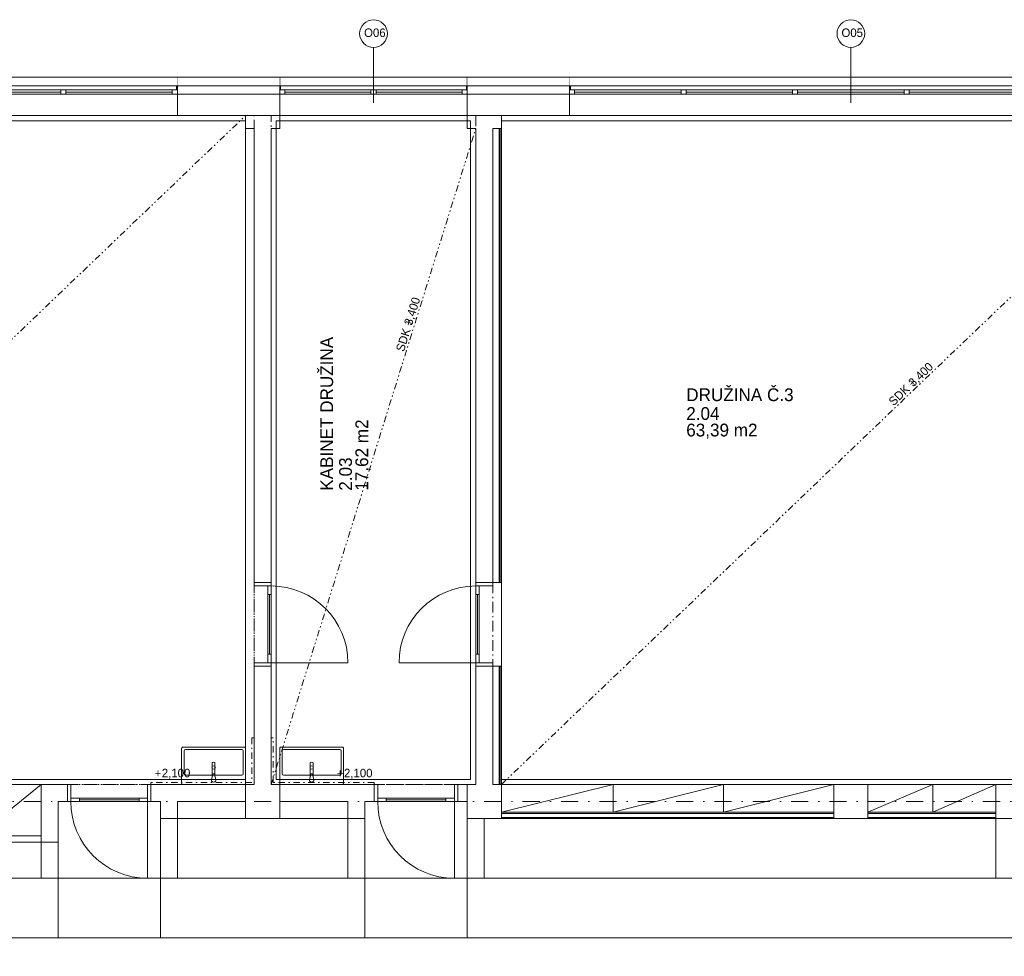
# Model space of a CAD drawing. Header units: millimetres. Extents: x -13540 to 53600, y -21460 to 10383.
# Tile 13 of 17: x 19750 to 31300, y -915 to 10075. Entities that reach past the tile are written whole.
import ezdxf

# ---------------------------------------------------------------- set-up
doc = ezdxf.new("R2010")
doc.units = ezdxf.units.MM
doc.header["$MEASUREMENT"] = 0
doc.set_wipeout_variables(frame=1)
for name, pattern in [('Wipeout_Contour', [1000, 0, -1000]), ('Čerchovaná', [450, 200, -117.5, 15, -117.5]), ('Čerchovaná M', [225, 125, -42.5, 15, -42.5]), ('Čerchovaná S', [175, 75, -42.5, 15, -42.5]), ('Čerchovaná se dvěma tečkami S', [202.5, 75, -32.5, 15, -32.5, 15, -32.5]), ('Čárkovaná M', [225, 125, -100])]:
    doc.linetypes.add(name, pattern=pattern)
for name, color, linetype in [('02_Desky', 7, 'Continuous'), ('02_Zdi VNĚJŠÍ - nosné.obálka', 7, 'Continuous'), ('05_Obklady', 7, 'Continuous'), ('05_Podhledy', 7, 'Continuous'), ('Nové_01_Zóny.dispozice', 7, 'Continuous'), ('Nové_02_Sloupy - nosné', 7, 'Continuous'), ('Nové_02_Trámy - nosné', 7, 'Continuous'), ('Nové_02_Zdi VNITŘNÍ - nenosné', 7, 'Continuous'), ('Nové_02_Zdi VNĚJŠÍ - nosné.obálka', 7, 'Continuous'), ('Nové_05_Obklady', 7, 'Continuous'), ('Nové_05_Podhledy', 7, 'Continuous'), ('Nové_05_Podlahy', 7, 'Continuous'), ('Nové_09_Exteriér.ostatní', 7, 'Continuous'), ('Nové_09_Interiér.nábytek', 7, 'Continuous'), ('Nové_09_Interiér.sanita a zařízení', 7, 'Continuous'), ('Nové_Konstrukce – Dělicí čáry vrstev', 7, 'Continuous'), ('Nové_Otvory – Dveře', 7, 'Continuous'), ('Nové_Otvory – Okna', 7, 'Continuous'), ('Nové_Otvory – Značky oken', 7, 'Continuous'), ('Nové_Výplně - Povrchové', 7, 'Continuous'), ('Nové_Zóny – Razítka', 7, 'Continuous')]:
    doc.layers.add(name, color=color, linetype=linetype)

msp = doc.modelspace()

# ---------------------------------------------------------------- linework, layer by layer
at = {"layer": '02_Desky', "color": 251, "linetype": 'Continuous', "lineweight": 0, "flags": 128}
msp.add_lwpolyline([(-11600, 10010), (-11600, -4870), (-4900, -4870), (-4900, -7870), (-250, -7870), (-250, -11470), (53600, -11470), (53600, 9980), (41780, 9980), (41780, 0), (18380, 0), (18380, -580), (18220, -580), (14080, -580), (13920, -580), (13920, 0), (0, 0), (0, 10010)], close=True, dxfattribs=at)
at = {"layer": '02_Zdi VNĚJŠÍ - nosné.obálka', "color": 251, "linetype": 'Continuous', "lineweight": 0}
for p, q in [((20200, -700), (20200, 0)), ((21400, -700), (21400, 0)), ((23800, -700), (23800, 0)), ((25000, -700), (25000, 0))]:
    msp.add_line(p, q, dxfattribs=at)
at = {"layer": '02_Zdi VNĚJŠÍ - nosné.obálka', "color": 251, "linetype": 'Continuous', "lineweight": 0, "flags": 128}
for points in [[(23600, 0), (21600, 0)], [(31200, 0), (25200, 0)], [(18500, -700), (20200, -700)], [(21400, -700), (23800, -700)], [(25000, -700), (31400, -700)]]:
    msp.add_lwpolyline(points, dxfattribs=at)
at = {"layer": 'Nové_01_Zóny.dispozice', "color": 251, "linetype": 'Continuous', "lineweight": 0, "flags": 128}
for points in [[(22400, 1160), (22400, 8890), (14200, 8890), (14200, 1160)], [(22760, 1160), (25040, 1160), (25040, 8890), (22760, 8890)], [(25400, 8890), (25400, 1160), (33600, 1160), (33600, 8890)]]:
    msp.add_lwpolyline(points, close=True, dxfattribs=at)
at = {"layer": 'Nové_02_Sloupy - nosné', "color": 251, "linetype": 'Continuous', "lineweight": 0, "flags": 128}
for points in [[(22800, 9200), (22400, 9200)], [(25400, 9200), (25000, 9200)], [(22400, 8950), (22400, 8800), (22500, 8800)], [(22700, 8800), (22800, 8800), (22800, 8950)], [(25000, 8950), (25000, 8800), (25100, 8800)], [(25300, 8800), (25400, 8800), (25400, 8950)], [(22500, 1100), (22400, 1100), (22400, 700), (22500, 700)], [(22700, 700), (22800, 700), (22800, 1100), (22700, 1100)], [(25100, 1100), (25000, 1100), (25000, 700), (25100, 700)], [(25300, 700), (25400, 700), (25400, 1100), (25300, 1100)], [(22500, 700), (22700, 700)], [(25100, 700), (25300, 700)]]:
    msp.add_lwpolyline(points, dxfattribs=at)
msp.add_lwpolyline([(29300, 700), (29700, 700), (29700, 1100), (29300, 1100)], close=True, dxfattribs=at)
at = {"layer": 'Nové_02_Trámy - nosné', "color": 251, "linetype": 'Čerchovaná', "lineweight": 0}
msp.add_line((5400, 900), (36400, 900), dxfattribs=at)
msp.add_line((5400, 900), (36400, 900), dxfattribs=at)
at = {"layer": 'Nové_02_Zdi VNITŘNÍ - nenosné', "color": 251, "linetype": 'Continuous', "lineweight": 0}
for p, q in [((25375, 3470), (25300, 3470)), ((25387, 3470), (25375, 3470)), ((25400, 3470), (25387, 3470)), ((25375, 2490), (25300, 2490)), ((25387, 2490), (25375, 2490)), ((25400, 2490), (25387, 2490)), ((20310, 1100), (20310, 900)), ((21290, 1100), (21290, 900)), ((23910, 1100), (23910, 900)), ((24890, 1100), (24890, 900))]:
    msp.add_line(p, q, dxfattribs=at)
at = {"layer": 'Nové_02_Zdi VNITŘNÍ - nenosné', "color": 251, "linetype": 'Continuous', "lineweight": 0, "flags": 128}
for points in [[(25300, 8800), (25300, 3470)], [(25400, 3470), (25400, 8800)], [(25300, 2490), (25300, 1100)], [(25400, 1100), (25400, 2490)], [(20000, 1100), (20200, 1100)], [(20000, 1100), (20000, 0)], [(20310, 1100), (20200, 1100)], [(22400, 1100), (21290, 1100)], [(23910, 1100), (22800, 1100)], [(25000, 1100), (24890, 1100)], [(31200, 1100), (31400, 1100)], [(31200, 1100), (31200, 0)], [(20200, 0), (20200, 900)], [(20200, 900), (20310, 900)], [(21290, 900), (21400, 900)], [(21400, 900), (21400, 0)], [(21600, 0), (21600, 900)], [(21600, 900), (22400, 900)], [(22800, 900), (23600, 900)], [(23600, 900), (23600, 0)], [(23800, 0), (23800, 900)], [(23800, 900), (23910, 900)], [(24890, 900), (25000, 900)], [(25000, 700), (25000, 0)], [(25200, 0), (25200, 700)], [(29300, 775), (25400, 775)], [(25400, 700), (29300, 700)], [(31200, 775), (29700, 775)], [(29700, 700), (31200, 700)], [(31200, 700), (31200, 775)]]:
    msp.add_lwpolyline(points, dxfattribs=at)
at = {"layer": 'Nové_02_Zdi VNĚJŠÍ - nosné.obálka', "color": 251, "linetype": 'Continuous', "lineweight": 0}
for p, q in [((21600, 9400), (21690, 9400)), ((21600, 9400), (21600, 9250)), ((21600, 9400), (21600, 9250)), ((22800, 9400), (22710, 9400)), ((22800, 9400), (22800, 9250)), ((22800, 9400), (22800, 9250)), ((25000, 9400), (25090, 9400)), ((25000, 9400), (25000, 9250)), ((25000, 9400), (25000, 9250)), ((26200, 9400), (26110, 9400)), ((26200, 9400), (26200, 9250)), ((26200, 9400), (26200, 9250)), ((21600, 9250), (21600, 9200)), ((22800, 9250), (22800, 9200)), ((25000, 9250), (25000, 9200)), ((26200, 9250), (26200, 9200)), ((21600, 9200), (21600, 8950)), ((22800, 9200), (22800, 8950)), ((25000, 9200), (25000, 8950)), ((26200, 9200), (26200, 8950)), ((22500, 3470), (22700, 3470)), ((25300, 3470), (25100, 3470)), ((22500, 2490), (22700, 2490)), ((25300, 2490), (25100, 2490))]:
    msp.add_line(p, q, dxfattribs=at)
at = {"layer": 'Nové_02_Zdi VNĚJŠÍ - nosné.obálka', "color": 251, "linetype": 'Continuous', "lineweight": 0, "flags": 128}
for points in [[(22500, 8800), (22500, 3470)], [(22700, 3470), (22700, 8800)], [(25100, 8800), (25100, 3470)], [(25300, 3470), (25300, 8800)], [(22500, 2490), (22500, 1100)], [(22700, 1100), (22700, 2490)], [(25100, 2490), (25100, 1100)], [(25300, 1100), (25300, 2490)]]:
    msp.add_lwpolyline(points, dxfattribs=at)
at = {"layer": 'Nové_05_Obklady', "color": 251, "linetype": 'Continuous', "lineweight": 0, "flags": 128}
for points in [[(22475, 1650), (22500, 1650)], [(22500, 1125), (22500, 1650)], [(22725, 1650), (22700, 1650)], [(22700, 1650), (22700, 1125)], [(21290, 1125), (21290, 1100)], [(21290, 1100), (22500, 1100)], [(22500, 1100), (22500, 1125)], [(22700, 1100), (22700, 1125)], [(22700, 1100), (23910, 1100)], [(23910, 1125), (23910, 1100)]]:
    msp.add_lwpolyline(points, dxfattribs=at)
at = {"layer": 'Nové_05_Obklady', "color": 251, "linetype": 'Čerchovaná S', "lineweight": 0, "flags": 128}
for points in [[(22475, 1650), (22475, 1125)], [(22725, 1125), (22725, 1650)], [(22475, 1125), (21290, 1125)], [(23910, 1125), (22725, 1125)]]:
    msp.add_lwpolyline(points, dxfattribs=at)
at = {"layer": 'Nové_05_Podhledy', "color": 251, "linetype": 'Čerchovaná M', "lineweight": 0, "flags": 128}
for points in [[(14200, 1100), (22500, 1100), (22500, 8950), (14200, 8950)], [(22700, 1100), (25100, 1100), (25100, 8950), (22700, 8950)], [(25400, 1100), (33700, 1100), (33700, 8950), (25400, 8950)], [(-10900, -3670), (45880, -3670), (45880, 540), (42480, 540), (42480, -700), (-10900, -700)]]:
    msp.add_lwpolyline(points, close=True, dxfattribs=at)
at = {"layer": 'Nové_05_Podhledy', "color": 251, "linetype": 'Čerchovaná se dvěma tečkami S', "lineweight": 0}
for points in [[(14200, 1100), (22400, 8950)], [(25400, 1100), (33600, 8950)], [(22700, 1100), (25100, 8800)]]:
    msp.add_lwpolyline(points, dxfattribs=at)
at = {"layer": 'Nové_05_Podlahy', "color": 251, "linetype": 'Continuous', "lineweight": 0, "flags": 128}
msp.add_lwpolyline([(18100, 425), (20200, 425), (20200, -700), (21400, -700), (21400, 700), (23800, 700), (23800, -700), (25000, -700), (25000, 700), (31400, 700), (31400, -700), (32600, -700), (32600, 700), (34000, 700), (34000, -700), (35200, -700), (35200, 700), (36600, 700), (36600, 9200), (5200, 9200)], dxfattribs=at)
at = {"layer": 'Nové_09_Exteriér.ostatní', "color": 251, "linetype": 'Continuous', "lineweight": 0, "flags": 128}
for points in [[(6400, 9400), (36200, 9400)], [(6400, 9400), (36200, 9400)], [(36200, 9300), (6400, 9300)], [(36200, 9300), (6400, 9300)]]:
    msp.add_lwpolyline(points, dxfattribs=at)
at = {"layer": 'Nové_09_Interiér.nábytek', "color": 251, "linetype": 'Continuous', "lineweight": 0}
for p, q in [((19260, 500), (20000, 1100)), ((25400, 775), (26713, 1100)), ((26713, 775), (26713, 1100)), ((26713, 775), (28007, 1100)), ((28007, 775), (28007, 1100)), ((28007, 775), (29300, 1100)), ((29700, 775), (30460, 1100)), ((30460, 775), (30460, 1100)), ((30460, 775), (31200, 1100))]:
    msp.add_line(p, q, dxfattribs=at)
at = {"layer": 'Nové_09_Interiér.nábytek', "color": 251, "linetype": 'Continuous', "lineweight": 0, "flags": 128}
for points in [[(18500, 500), (20000, 500), (20000, 1100), (18500, 1100)], [(25400, 775), (29300, 775), (29300, 1100), (25400, 1100)], [(29700, 775), (31200, 775), (31200, 1100), (29700, 1100)]]:
    msp.add_lwpolyline(points, close=True, dxfattribs=at)
at = {"layer": 'Nové_09_Interiér.sanita a zařízení', "color": 251, "linetype": 'Continuous', "lineweight": 0}
for p, q in [((21695, 1510), (22355, 1510)), ((22845, 1510), (23505, 1510)), ((21680, 1225), (21680, 1495)), ((22370, 1495), (22370, 1225)), ((22830, 1225), (22830, 1495)), ((23520, 1495), (23520, 1225)), ((22355, 1210), (21695, 1210)), ((23505, 1210), (22845, 1210))]:
    msp.add_line(p, q, dxfattribs=at)
at = {"layer": 'Nové_09_Interiér.sanita a zařízení', "color": 251, "linetype": 'Continuous', "lineweight": 0, "flags": 128}
for points in [[(22385, 1100), (21665, 1100, -0.414214), (21650, 1115), (21650, 1525, -0.414214), (21665, 1540), (22385, 1540, -0.414214), (22400, 1525), (22400, 1115, -0.414214)], [(23535, 1100), (22815, 1100, -0.414214), (22800, 1115), (22800, 1525, -0.414214), (22815, 1540), (23535, 1540, -0.414214), (23550, 1525), (23550, 1115, -0.414214)], [(22041, 1196), (22041, 1354, 0.166168), (22039, 1358, 0.394036), (22011, 1358, 0.169891), (22009, 1354), (22009, 1195), (22015, 1218, -0.833844), (22035, 1218)], [(23191, 1196), (23191, 1354, 0.166168), (23189, 1358, 0.394036), (23161, 1358, 0.169891), (23159, 1354), (23159, 1195), (23165, 1218, -0.833844), (23185, 1218)], [(22015, 1218), (21999, 1159, 1.192308), (22051, 1159), (22035, 1218, 0.833844)], [(23165, 1218), (23149, 1159, 1.192308), (23201, 1159), (23185, 1218, 0.833844)]]:
    msp.add_lwpolyline(points, format="xyb", close=True, dxfattribs=at)
at = {"layer": 'Nové_09_Interiér.sanita a zařízení', "color": 251, "linetype": 'Continuous', "lineweight": 0}
for centre in [(22025, 1300), (23175, 1300)]:
    msp.add_circle(centre, 20, dxfattribs=at)
for centre, start, end in [((21695, 1495), 90, 180), ((22355, 1495), 0, 90), ((22845, 1495), 90, 180), ((23505, 1495), 0, 90), ((21695, 1225), 180, 270), ((22355, 1225), 270, 0), ((22845, 1225), 180, 270), ((23505, 1225), 270, 0)]:
    msp.add_arc(centre, 15, start, end, dxfattribs=at)
at = {"layer": 'Nové_Konstrukce – Dělicí čáry vrstev', "color": 251, "linetype": 'Continuous', "lineweight": 0}
for p, q in [((25375, 3470), (25375, 8800)), ((25387, 3470), (25387, 8800)), ((25375, 1100), (25375, 2490)), ((25387, 1100), (25387, 2490)), ((29300, 762), (25400, 762)), ((25400, 712), (29300, 712)), ((31200, 762), (29700, 762)), ((29700, 712), (31200, 712))]:
    msp.add_line(p, q, dxfattribs=at)
at = {"layer": 'Nové_Otvory – Dveře', "color": 251, "linetype": 'Čerchovaná M', "lineweight": 0}
for p, q in [((22500, 3470), (22500, 2490)), ((22700, 3470), (22700, 2490)), ((25100, 3470), (25100, 2490)), ((25300, 3470), (25300, 2490)), ((25300, 3470), (25300, 2490)), ((25400, 3470), (25400, 2490)), ((20310, 1100), (21290, 1100)), ((23910, 1100), (24890, 1100)), ((20310, 900), (21290, 900)), ((23910, 900), (24890, 900)), ((20200, 0), (21400, 0)), ((23800, 0), (25000, 0)), ((20200, -700), (21400, -700)), ((23800, -700), (25000, -700))]:
    msp.add_line(p, q, dxfattribs=at)
at = {"layer": 'Nové_Otvory – Dveře', "color": 251, "linetype": 'Continuous', "lineweight": 0}
for p, q in [((22700, 3470), (22500, 3470)), ((22500, 3470), (22500, 3430)), ((22500, 3470), (22700, 3470)), ((22500, 3470), (22700, 3470)), ((22700, 3430), (22700, 3470)), ((25100, 3430), (25100, 3470)), ((25100, 3470), (25300, 3470)), ((25300, 3470), (25100, 3470)), ((25300, 3470), (25100, 3470)), ((25300, 3470), (25300, 3430)), ((25375, 3470), (25300, 3470)), ((25387, 3470), (25375, 3470)), ((25400, 3470), (25387, 3470)), ((22500, 3430), (22700, 3430)), ((22660, 3330), (22660, 3430)), ((22660, 3430), (22700, 3430)), ((22700, 3430), (22700, 3330)), ((25300, 3430), (25100, 3430)), ((25100, 3430), (25100, 3330)), ((25140, 3430), (25100, 3430)), ((25140, 3330), (25140, 3430)), ((22700, 3330), (22660, 3330)), ((22680, 3330), (22680, 2630)), ((25100, 3330), (25140, 3330)), ((25120, 3330), (25120, 2630)), ((22660, 2530), (22660, 2630)), ((22660, 2630), (22700, 2630)), ((22700, 2630), (22700, 2530)), ((25140, 2630), (25100, 2630)), ((25100, 2630), (25100, 2530)), ((25140, 2530), (25140, 2630)), ((22700, 2530), (22500, 2530)), ((22500, 2530), (22500, 2490)), ((22500, 2490), (22700, 2490)), ((22500, 2490), (22700, 2490)), ((22500, 2490), (22700, 2490)), ((22700, 2530), (22660, 2530)), ((22700, 2530), (23600, 2530)), ((22700, 2490), (22700, 2530)), ((25100, 2530), (24200, 2530)), ((25100, 2490), (25100, 2530)), ((25100, 2530), (25300, 2530)), ((25100, 2530), (25140, 2530)), ((25300, 2490), (25100, 2490)), ((25300, 2490), (25100, 2490)), ((25300, 2490), (25100, 2490)), ((25300, 2530), (25300, 2490)), ((25375, 2490), (25300, 2490)), ((25387, 2490), (25375, 2490)), ((25400, 2490), (25387, 2490)), ((20310, 900), (20310, 1100)), ((20310, 1100), (20350, 1100)), ((20310, 1100), (20310, 900)), ((20310, 1100), (20310, 900)), ((20350, 1100), (20350, 900)), ((21250, 900), (21250, 1100)), ((21250, 1100), (21290, 1100)), ((21290, 1100), (21290, 900)), ((21290, 1100), (21290, 900)), ((21290, 1100), (21290, 900)), ((23910, 900), (23910, 1100)), ((23910, 1100), (23950, 1100)), ((23910, 1100), (23910, 900)), ((23910, 1100), (23910, 900)), ((23950, 1100), (23950, 900)), ((24850, 900), (24850, 1100)), ((24850, 1100), (24890, 1100)), ((24890, 1100), (24890, 900)), ((24890, 1100), (24890, 900)), ((24890, 1100), (24890, 900)), ((20450, 940), (20350, 940)), ((20350, 940), (20350, 900)), ((20450, 900), (20450, 940)), ((21250, 940), (21150, 940)), ((21150, 940), (21150, 900)), ((21250, 900), (21250, 940)), ((24050, 940), (23950, 940)), ((23950, 940), (23950, 900)), ((24050, 900), (24050, 940)), ((24850, 940), (24750, 940)), ((24750, 940), (24750, 900)), ((24850, 900), (24850, 940)), ((20350, 900), (20310, 900)), ((20350, 900), (20450, 900)), ((20450, 920), (21150, 920)), ((21150, 900), (21250, 900)), ((21250, 900), (21250, 0)), ((21290, 900), (21250, 900)), ((23950, 900), (23910, 900)), ((23950, 900), (24050, 900)), ((24050, 920), (24750, 920)), ((24750, 900), (24850, 900)), ((24850, 900), (24850, 0)), ((24890, 900), (24850, 900)), ((20200, -700), (20200, 0)), ((21400, -700), (21400, 0)), ((23800, -700), (23800, 0)), ((25000, -700), (25000, 0))]:
    msp.add_line(p, q, dxfattribs=at)
at = {"layer": 'Nové_Otvory – Dveře', "color": 251, "linetype": 'Continuous', "lineweight": 0, "flags": 128}
for points in [[(22680, 3330), (22680, 2630), (22660, 2630), (22660, 3330)], [(22700, 3330), (22700, 2630), (22680, 2630), (22680, 3330)], [(25100, 3330), (25100, 2630), (25120, 2630), (25120, 3330)], [(25120, 3330), (25120, 2630), (25140, 2630), (25140, 3330)], [(20450, 920), (21150, 920), (21150, 940), (20450, 940)], [(24050, 920), (24750, 920), (24750, 940), (24050, 940)], [(20450, 900), (21150, 900), (21150, 920), (20450, 920)], [(24050, 900), (24750, 900), (24750, 920), (24050, 920)]]:
    msp.add_lwpolyline(points, close=True, dxfattribs=at)
at = {"layer": 'Nové_Otvory – Dveře', "color": 251, "linetype": 'Continuous', "lineweight": 0}
for centre, start, end in [((22700, 2530), 0, 90), ((25100, 2530), 90, 180), ((21250, 900), 180, 270), ((24850, 900), 180, 270)]:
    msp.add_arc(centre, 900, start, end, dxfattribs=at)
at = {"layer": 'Nové_Otvory – Okna', "color": 251, "linetype": 'Čárkovaná M', "lineweight": 0}
for p, q in [((15000, 9400), (21600, 9400)), ((22800, 9400), (25000, 9400)), ((32800, 9400), (26200, 9400))]:
    msp.add_line(p, q, dxfattribs=at)
at = {"layer": 'Nové_Otvory – Okna', "color": 251, "linetype": 'Continuous', "lineweight": 0}
for p, q in [((21600, 9400), (21600, 9250)), ((21600, 9400), (21600, 9250)), ((21600, 9400), (21600, 9250)), ((21600, 9400), (21690, 9400)), ((21600, 9400), (21690, 9400)), ((22800, 9400), (22710, 9400)), ((22800, 9400), (22710, 9400)), ((22800, 9400), (22800, 9250)), ((22800, 9400), (22800, 9250)), ((22800, 9400), (22800, 9250)), ((25000, 9400), (25000, 9250)), ((25000, 9400), (25000, 9250)), ((25000, 9400), (25000, 9250)), ((25000, 9400), (25090, 9400)), ((25000, 9400), (25090, 9400)), ((26200, 9400), (26110, 9400)), ((26200, 9400), (26110, 9400)), ((26200, 9400), (26200, 9250)), ((26200, 9400), (26200, 9250)), ((26200, 9400), (26200, 9250)), ((15010, 9300), (21590, 9300)), ((20232, 9250), (18984, 9250)), ((20262, 9250), (20232, 9250)), ((20232, 9250), (20232, 9200)), ((20292, 9250), (20262, 9250)), ((20292, 9200), (20292, 9250)), ((21540, 9250), (20292, 9250)), ((21600, 9250), (21540, 9250)), ((21540, 9250), (21540, 9200)), ((21590, 9250), (21590, 9300)), ((21590, 9300), (21600, 9300)), ((21600, 9250), (21590, 9250)), ((21600, 9300), (21600, 9250)), ((21600, 9250), (21600, 9200)), ((21600, 9250), (21600, 9200)), ((22800, 9250), (22800, 9300)), ((22800, 9300), (22810, 9300)), ((22810, 9250), (22800, 9250)), ((22860, 9250), (22800, 9250)), ((22800, 9250), (22800, 9200)), ((22800, 9250), (22800, 9200)), ((22810, 9300), (24990, 9300)), ((22810, 9300), (22810, 9250)), ((22860, 9200), (22860, 9250)), ((23870, 9250), (22860, 9250)), ((23900, 9250), (23870, 9250)), ((23870, 9250), (23870, 9200)), ((23930, 9250), (23900, 9250)), ((23930, 9200), (23930, 9250)), ((24940, 9250), (23930, 9250)), ((25000, 9250), (24940, 9250)), ((24940, 9250), (24940, 9200)), ((24990, 9250), (24990, 9300)), ((24990, 9300), (25000, 9300)), ((25000, 9250), (24990, 9250)), ((25000, 9300), (25000, 9250)), ((25000, 9250), (25000, 9200)), ((25000, 9250), (25000, 9200)), ((26200, 9300), (26200, 9250)), ((26210, 9300), (26200, 9300)), ((26200, 9250), (26210, 9250)), ((26200, 9250), (26260, 9250)), ((26200, 9250), (26200, 9200)), ((26200, 9250), (26200, 9200)), ((32790, 9300), (26210, 9300)), ((26210, 9250), (26210, 9300)), ((26260, 9250), (26260, 9200)), ((26260, 9250), (27508, 9250)), ((27508, 9200), (27508, 9250)), ((27508, 9250), (27538, 9250)), ((27538, 9250), (27568, 9250)), ((27568, 9250), (27568, 9200)), ((27568, 9250), (28816, 9250)), ((28816, 9200), (28816, 9250)), ((28816, 9250), (28846, 9250)), ((28846, 9250), (28876, 9250)), ((28876, 9250), (28876, 9200)), ((28876, 9250), (30124, 9250)), ((30124, 9200), (30124, 9250)), ((30124, 9250), (30154, 9250)), ((30154, 9250), (30184, 9250)), ((30184, 9250), (30184, 9200)), ((30184, 9250), (31432, 9250)), ((18984, 9225), (20232, 9225)), ((18984, 9200), (20232, 9200)), ((20232, 9200), (20262, 9200)), ((20262, 9200), (20292, 9200)), ((20292, 9225), (21540, 9225)), ((20292, 9200), (21540, 9200)), ((21540, 9200), (21600, 9200)), ((21600, 9200), (21600, 8950)), ((22800, 9200), (21600, 9200)), ((22800, 9200), (22860, 9200)), ((22800, 9200), (22800, 8950)), ((22860, 9225), (23870, 9225)), ((22860, 9200), (23870, 9200)), ((23870, 9200), (23900, 9200)), ((23900, 9200), (23930, 9200)), ((23930, 9225), (24940, 9225)), ((23930, 9200), (24940, 9200)), ((24940, 9200), (25000, 9200)), ((25000, 9200), (25000, 8950)), ((26200, 9200), (25000, 9200)), ((26260, 9200), (26200, 9200)), ((26200, 9200), (26200, 8950)), ((27508, 9225), (26260, 9225)), ((27508, 9200), (26260, 9200)), ((27538, 9200), (27508, 9200)), ((27568, 9200), (27538, 9200)), ((28816, 9225), (27568, 9225)), ((28816, 9200), (27568, 9200)), ((28846, 9200), (28816, 9200)), ((28876, 9200), (28846, 9200)), ((30124, 9225), (28876, 9225)), ((30124, 9200), (28876, 9200)), ((30154, 9200), (30124, 9200)), ((30184, 9200), (30154, 9200)), ((31432, 9225), (30184, 9225)), ((31432, 9200), (30184, 9200)), ((15000, 8950), (21600, 8950)), ((21600, 8950), (22800, 8950)), ((22800, 8950), (25000, 8950)), ((25000, 8950), (26200, 8950)), ((32800, 8950), (26200, 8950))]:
    msp.add_line(p, q, dxfattribs=at)
at = {"layer": 'Nové_Otvory – Okna', "color": 251, "linetype": 'Čerchovaná M', "lineweight": 0}
for p, q in [((21600, 9200), (22800, 9200)), ((25000, 9200), (26200, 9200)), ((21600, 8950), (22800, 8950)), ((25000, 8950), (26200, 8950))]:
    msp.add_line(p, q, dxfattribs=at)
at = {"layer": 'Nové_Otvory – Značky oken', "color": 251, "linetype": 'Continuous', "lineweight": 0}
for p, q in [((23900, 9100), (23900, 9750)), ((29500, 9100), (29500, 9750))]:
    msp.add_line(p, q, dxfattribs=at)
at = {"layer": 'Nové_Otvory – Značky oken', "color": 251, "linetype": 'Continuous', "lineweight": 0, "flags": 128}
for points in [[(23738, 9912, 1), (24063, 9912, 1)], [(29338, 9912, 1), (29662, 9912, 1)]]:
    msp.add_lwpolyline(points, format="xyb", close=True, dxfattribs=at)

# ---------------------------------------------------------------- texts
at = {"layer": '05_Obklady', "color": 251, "lineweight": 0, "char_height": 100, "attachment_point": 1}
for s, insert in [('\\A1;\\pt0,25000;+', (21334, 1284)), ('\\A1;\\pt0,25000;2,100{\\H0.66x;\\S^  ;\\S^  ;\\S^  ;\\S^  ;\\S^  ;\\S^  ;\\S^  ;\\S^  ;\\S^  ;\\S^  ;\\S^  ;}', (21417, 1285))]:
    msp.add_mtext(s, dxfattribs=dict(at, insert=insert))
at = {"layer": '05_Obklady', "color": 251, "lineweight": 0, "char_height": 100, "attachment_point": 1, "rotation": 360}
for s, insert in [('\\A1;\\pt0,25000;+', (23471, 1284)), ('\\A1;\\pt0,25000;2,100{\\H0.66x;\\S^  ;\\S^  ;\\S^  ;\\S^  ;\\S^  ;\\S^  ;\\S^  ;\\S^  ;\\S^  ;\\S^  ;\\S^  ;}', (23554, 1285))]:
    msp.add_mtext(s, dxfattribs=dict(at, insert=insert))
at = {"layer": '05_Podhledy', "color": 251, "lineweight": 0, "char_height": 100, "attachment_point": 1}
for s, insert, rotation in [('\\A1;\\pt0,25000;3,400{\\H0.66x;\\S^  ;\\S^  ;\\S^  ;\\S^  ;\\S^  ;\\S^  ;\\S^  ;\\S^  ;\\S^  ;\\S^  ;\\S^  ;}', (24256, 6509), 72.6884), ('\\A1;\\pt0,25000;SDK +', (24161, 6202), 72.6884), ('\\A1;\\pt0,25000;3,400{\\H0.66x;\\S^  ;\\S^  ;\\S^  ;\\S^  ;\\S^  ;\\S^  ;\\S^  ;\\S^  ;\\S^  ;\\S^  ;\\S^  ;}', (30164, 5832), 43.7508), ('\\A1;\\pt0,25000;SDK +', (29932, 5610), 43.7508)]:
    msp.add_mtext(s, dxfattribs=dict(at, insert=insert, rotation=rotation))
at = {"layer": 'Nové_Otvory – Značky oken', "color": 251, "lineweight": 0, "char_height": 100, "attachment_point": 4}
for s, insert in [('\\A1;\\pt0;O06', (23790, 9921)), ('\\A1;\\pt0;O05', (29390, 9921))]:
    msp.add_mtext(s, dxfattribs=dict(at, insert=insert))
at = {"layer": 'Nové_Zóny – Razítka', "color": 251, "lineweight": 0, "char_height": 150, "attachment_point": 1, "rotation": 90}
for s, insert in [('\\A1;KABINET DRUŽINA', (23277, 4548)), ('\\A1;17,62 m2', (23688, 4548)), ('\\A1;2.03', (23497, 4548))]:
    msp.add_mtext(s, dxfattribs=dict(at, insert=insert))
at = {"layer": 'Nové_Zóny – Razítka', "color": 251, "lineweight": 0, "char_height": 150, "attachment_point": 1}
for s, insert in [('\\A1;DRUŽINA Č.3', (27569, 5749)), ('\\A1;2.04', (27569, 5529)), ('\\A1;63,39 m2', (27569, 5335))]:
    msp.add_mtext(s, dxfattribs=dict(at, insert=insert))

# ---------------------------------------------------------------- next in the draw order: wipeouts: each hides what was drawn before it
at = {"color": 251, "linetype": 'Wipeout_Contour', "lineweight": 0, "ltscale": 96359.215305}
msp.add_wipeout([(21600, 9300), (22800, 9300), (22800, 9400), (21600, 9400)], dxfattribs=at).dxf.layer = 'Nové_Výplně - Povrchové'
at = {"color": 251, "linetype": 'Wipeout_Contour', "lineweight": 0, "ltscale": 109019.402194}
msp.add_wipeout([(26200, 9400), (25000, 9400), (25000, 9300), (26200, 9300)], dxfattribs=at).dxf.layer = 'Nové_Výplně - Povrchové'

# ---------------------------------------------------------------- next in the draw order: linework, layer by layer
at = {"layer": 'Nové_Otvory – Okna', "color": 251, "linetype": 'Čerchovaná M', "lineweight": 0}
for p, q in [((21600, 9400), (22800, 9400)), ((25000, 9400), (26200, 9400))]:
    msp.add_line(p, q, dxfattribs=at)
at = {"layer": 'Nové_Otvory – Okna', "color": 251, "linetype": 'Continuous', "lineweight": 0}
for p, q in [((21600, 9400), (22800, 9400)), ((25000, 9400), (26200, 9400)), ((22800, 9300), (21600, 9300)), ((26200, 9300), (25000, 9300))]:
    msp.add_line(p, q, dxfattribs=at)

doc.saveas('drawing.dxf')
